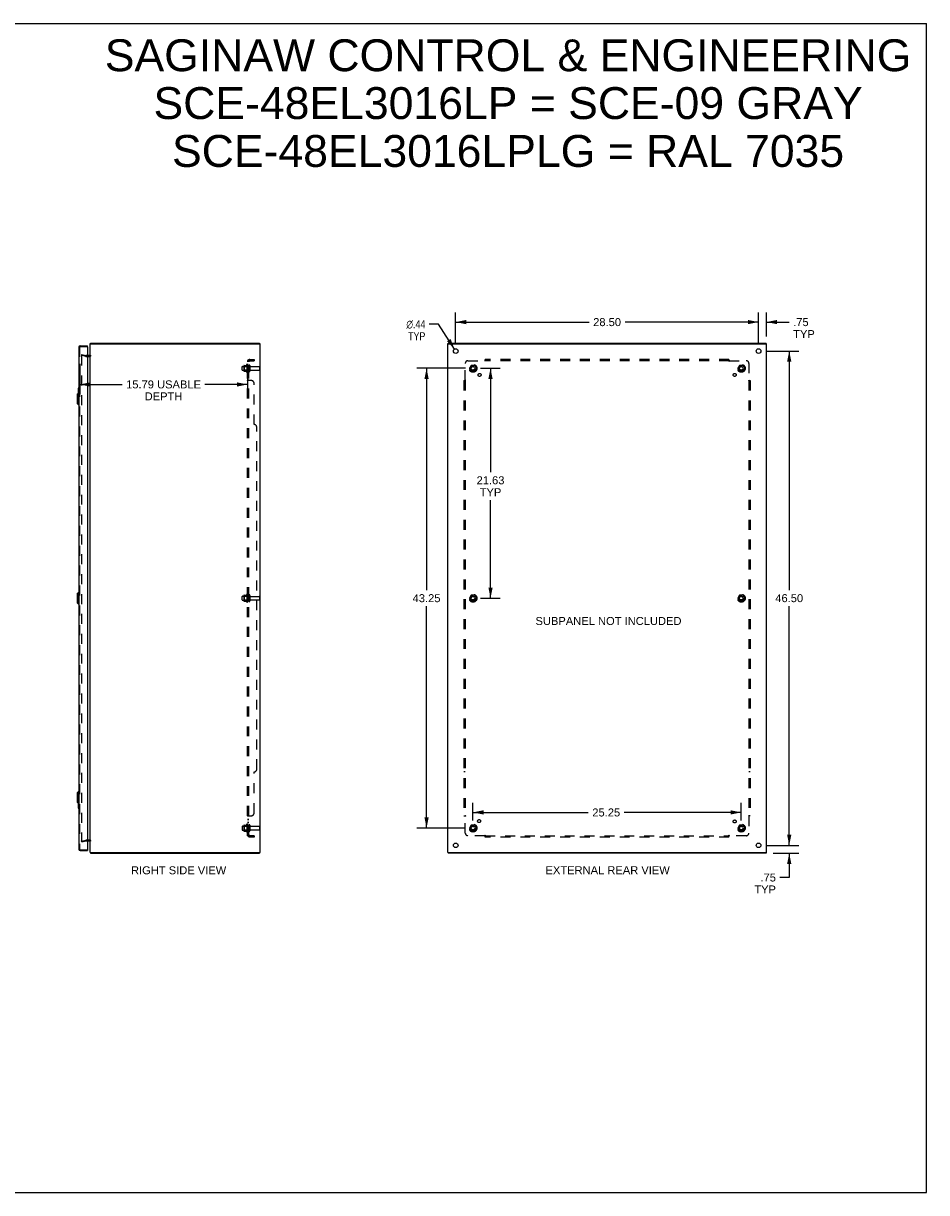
# Model space of a CAD drawing. Header units: inches. Extents: x 0 to 170, y 0 to 110.
# Tile 4 of 4: x 85 to 170, y 0 to 110. Entities that reach past the tile are written whole.
import ezdxf

# ---------------------------------------------------------------- set-up
doc = ezdxf.new("R2010")
doc.units = ezdxf.units.IN
doc.header["$LTSCALE"] = 9.35
doc.header["$MEASUREMENT"] = 0
doc.linetypes.add('HIDDEN', pattern=[0.2, 0.1, -0.1])
doc.layers.get('0').update_dxf_attribs({"linetype": 'CONTINUOUS'})
for name, color, linetype in [('DEFAULT_2', 8, 'HIDDEN'), ('DIMENSIONS', 7, 'CONTINUOUS'), ('DOOR_ASSEMBLY', 7, 'CONTINUOUS'), ('SUBPANEL', 7, 'CONTINUOUS')]:
    doc.layers.add(name, color=color, linetype=linetype)
doc.styles.get("Standard").update_dxf_attribs({"font": 'arial.ttf'})
doc.styles.add('TEXTSTYLE_1', font='gdt', dxfattribs={"width": 0.8})
doc.dimstyles.new('DIMSTYLE_1', dxfattribs={"dimtxt": 0.75, "dimasz": 1, "dimexe": 0.09, "dimexo": 0.07, "dimgap": 0.0375, "dimtad": 0, "dimtih": 1, "dimtoh": 1, "dimzin": 4, "dimdsep": 46, "dimtxsty": 'Standard', "dimblk": '_FILLED', "dimblk1": '_FILLED', "dimblk2": '_FILLED', "dimcen": 0.09, "dimadec": 3, "dimazin": 1, "dimtfac": 1, "dimtdec": 3, "dimtofl": 0, "dimtmove": 0, "dimatfit": 3, "dimldrblk": '_FILLED', "dimfxl": 0, "dimtolj": 1, "dimtzin": 4, "dimarcsym": 0})
doc.dimstyles.new('DIMSTYLE_2', dxfattribs={"dimtxt": 0.75, "dimasz": 1, "dimexe": 0.09, "dimexo": 0.07, "dimgap": 0.09, "dimtad": 0, "dimtih": 1, "dimtoh": 1, "dimzin": 4, "dimdsep": 46, "dimtxsty": 'Standard', "dimblk": '_FILLED', "dimblk1": '_FILLED', "dimblk2": '_FILLED', "dimcen": 0.09, "dimadec": 3, "dimazin": 1, "dimtfac": 1, "dimtdec": 3, "dimtofl": 0, "dimtmove": 0, "dimatfit": 1, "dimldrblk": '_FILLED', "dimfxl": 0, "dimtolj": 1, "dimtzin": 4, "dimarcsym": 0})

# ---------------------------------------------------------------- blocks, each defined once
blk = doc.blocks.new('_FILLED')
at = {"color": 0, "linetype": 'ByBlock'}
blk.add_solid([(0, 0), (-1, 0.2), (-1, -0.2)], dxfattribs=at)
blk = doc.blocks.new('*D6')
at = {"layer": 'DIMENSIONS', "color": 2, "linetype": 'Continuous'}
for p, q in [((90.3, 77.97), (90.3, 75.13)), ((106.09, 77.97), (106.09, 75.13)), ((90.3, 76.03), (94.3, 76.03)), ((106.09, 76.03), (102.09, 76.03))]:
    blk.add_line(p, q, dxfattribs=at)
at = {"layer": 'DIMENSIONS', "color": 2, "linetype": 'Continuous', "rotation": 180}
blk.add_blockref('_FILLED', (90.3, 76.03), dxfattribs=at)
at = {"layer": 'DIMENSIONS', "color": 2, "linetype": 'Continuous'}
blk.add_blockref('_FILLED', (106.09, 76.03), dxfattribs=at)
at = {"layer": 'DIMENSIONS', "color": 2, "linetype": 'Continuous', "insert": (98.19, 76.41), "char_height": 0.75, "width": 7.0372, "attachment_point": 2, "line_spacing_factor": 0.9}
blk.add_mtext('15.79 USABLE\\PDEPTH', dxfattribs=at)
blk = doc.blocks.new('*D7')
at = {"layer": 'DIMENSIONS', "color": 2, "linetype": 'Continuous'}
for p, q in [((154.18, 79.87), (154.18, 82.8)), ((154.93, 80.55), (154.93, 82.8)), ((154.18, 81.9), (152.18, 81.9)), ((154.93, 81.9), (157.07, 81.9))]:
    blk.add_line(p, q, dxfattribs=at)
blk.add_blockref('_FILLED', (154.18, 81.9), dxfattribs=at)
at = {"layer": 'DIMENSIONS', "color": 2, "linetype": 'Continuous', "rotation": 180}
blk.add_blockref('_FILLED', (154.93, 81.9), dxfattribs=at)
at = {"layer": 'DIMENSIONS', "color": 2, "linetype": 'Continuous', "insert": (157.44, 82.27), "char_height": 0.75, "width": 2.0325, "attachment_point": 1, "line_spacing_factor": 0.9}
blk.add_mtext('.75\\PTYP', dxfattribs=at)
blk = doc.blocks.new('*D8')
at = {"layer": 'DIMENSIONS', "color": 2, "linetype": 'Continuous'}
for p, q in [((157.07, 32.67), (157.07, 34.67)), ((154.88, 32.67), (157.97, 32.67)), ((155.57, 31.92), (157.97, 31.92)), ((157.07, 31.92), (157.07, 29.65)), ((157.07, 29.65), (156.19, 29.65))]:
    blk.add_line(p, q, dxfattribs=at)
for p, rotation in [((157.07, 32.67), 270), ((157.07, 31.92), 90)]:
    blk.add_blockref('_FILLED', p, dxfattribs=dict(at, rotation=rotation))
at = {"layer": 'DIMENSIONS', "color": 2, "linetype": 'Continuous', "insert": (155.82, 30.02), "char_height": 0.75, "width": 2.0325, "attachment_point": 3, "line_spacing_factor": 0.9}
blk.add_mtext('.75\\PTYP', dxfattribs=at)
blk = doc.blocks.new('*D9')
at = {"layer": 'DIMENSIONS', "color": 2, "linetype": 'Continuous'}
for p, q in [((125.68, 79.87), (125.68, 82.8)), ((154.18, 79.87), (154.18, 82.8)), ((125.68, 81.9), (138.25, 81.9)), ((154.18, 81.9), (141.62, 81.9))]:
    blk.add_line(p, q, dxfattribs=at)
at = {"layer": 'DIMENSIONS', "color": 2, "linetype": 'Continuous', "rotation": 180}
blk.add_blockref('_FILLED', (125.68, 81.9), dxfattribs=at)
at = {"layer": 'DIMENSIONS', "color": 2, "linetype": 'Continuous'}
blk.add_blockref('_FILLED', (154.18, 81.9), dxfattribs=at)
at = {"layer": 'DIMENSIONS', "color": 2, "linetype": 'Continuous', "insert": (139.93, 82.27), "char_height": 0.75, "width": 2.6208, "attachment_point": 2, "line_spacing_factor": 0.9}
blk.add_mtext('28.50', dxfattribs=at)
blk = doc.blocks.new('*D10')
at = {"layer": 'DIMENSIONS', "color": 2, "linetype": 'Continuous'}
for p, q in [((154.88, 79.17), (157.97, 79.17)), ((157.07, 79.17), (157.07, 56.67)), ((157.07, 32.67), (157.07, 55.17)), ((154.88, 32.67), (157.97, 32.67))]:
    blk.add_line(p, q, dxfattribs=at)
for p, rotation in [((157.07, 79.17), 90), ((157.07, 32.67), 270)]:
    blk.add_blockref('_FILLED', p, dxfattribs=dict(at, rotation=rotation))
at = {"layer": 'DIMENSIONS', "color": 2, "linetype": 'Continuous', "insert": (157.07, 56.3), "char_height": 0.75, "width": 2.6208, "attachment_point": 2, "line_spacing_factor": 0.9}
blk.add_mtext('46.50', dxfattribs=at)
blk = doc.blocks.new('*D11')
at = {"layer": 'DIMENSIONS', "color": 2, "linetype": 'Continuous'}
for p, q in [((124.08, 81.7), (123.2, 81.7)), ((125.57, 79.36), (124.08, 81.7))]:
    blk.add_line(p, q, dxfattribs=at)
at = {"layer": 'DIMENSIONS', "color": 2, "linetype": 'Continuous', "rotation": 302.4569621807}
blk.add_blockref('_FILLED', (125.57, 79.36), dxfattribs=at)
at = {"layer": 'DIMENSIONS', "color": 2, "linetype": 'Continuous', "insert": (122.83, 82.07), "char_height": 0.75, "width": 2.4554, "attachment_point": 3, "line_spacing_factor": 0.9, "style": 'TEXTSTYLE_1'}
blk.add_mtext('{\\fgdt;n}\\fArial;.44\\PTYP', dxfattribs=at)
blk = doc.blocks.new('*D12')
at = {"layer": 'DIMENSIONS', "color": 2, "linetype": 'Continuous'}
for p, q in [((128.01, 77.55), (129.86, 77.55)), ((128.96, 77.55), (128.96, 67.77)), ((128.96, 55.92), (128.96, 65.14)), ((128.01, 55.92), (129.86, 55.92))]:
    blk.add_line(p, q, dxfattribs=at)
for p, rotation in [((128.96, 77.55), 90), ((128.96, 55.92), 270)]:
    blk.add_blockref('_FILLED', p, dxfattribs=dict(at, rotation=rotation))
at = {"layer": 'DIMENSIONS', "color": 2, "linetype": 'Continuous', "insert": (128.96, 67.39), "char_height": 0.75, "width": 2.6208, "attachment_point": 2, "line_spacing_factor": 0.9}
blk.add_mtext('21.63\\PTYP', dxfattribs=at)
blk = doc.blocks.new('*D13')
at = {"layer": 'DIMENSIONS', "color": 2, "linetype": 'Continuous'}
for p, q in [((126.61, 77.55), (122.04, 77.55)), ((122.94, 77.55), (122.94, 56.67)), ((122.94, 34.3), (122.94, 55.17)), ((126.61, 34.3), (122.04, 34.3))]:
    blk.add_line(p, q, dxfattribs=at)
for p, rotation in [((122.94, 77.55), 90), ((122.94, 34.3), 270)]:
    blk.add_blockref('_FILLED', p, dxfattribs=dict(at, rotation=rotation))
at = {"layer": 'DIMENSIONS', "color": 2, "linetype": 'Continuous', "insert": (122.94, 56.3), "char_height": 0.75, "width": 2.6208, "attachment_point": 2, "line_spacing_factor": 0.9}
blk.add_mtext('43.25', dxfattribs=at)
blk = doc.blocks.new('*D14')
at = {"layer": 'DIMENSIONS', "color": 2, "linetype": 'Continuous'}
for p, q in [((127.31, 35), (127.31, 36.67)), ((152.56, 35), (152.56, 36.67)), ((127.31, 35.77), (138.16, 35.77)), ((152.56, 35.77), (141.54, 35.77))]:
    blk.add_line(p, q, dxfattribs=at)
at = {"layer": 'DIMENSIONS', "color": 2, "linetype": 'Continuous', "rotation": 180}
blk.add_blockref('_FILLED', (127.31, 35.77), dxfattribs=at)
at = {"layer": 'DIMENSIONS', "color": 2, "linetype": 'Continuous'}
blk.add_blockref('_FILLED', (152.56, 35.77), dxfattribs=at)
at = {"layer": 'DIMENSIONS', "color": 2, "linetype": 'Continuous', "insert": (139.85, 36.14), "char_height": 0.75, "width": 2.6208, "attachment_point": 2, "line_spacing_factor": 0.9}
blk.add_mtext('25.25', dxfattribs=at)

msp = doc.modelspace()

# ---------------------------------------------------------------- linework, layer by layer
at = {"color": 7, "linetype": 'Continuous'}
for p, q in [((0, 110), (170, 110)), ((170, 0), (170, 110)), ((91.288, 79.847), (91.401, 79.847)), ((91.311, 79.847), (91.311, 79.922)), ((107.286, 79.847), (107.186, 79.847)), ((107.235, 79.847), (107.235, 79.922)), ((124.935, 79.847), (125.041, 79.847)), ((124.966, 79.847), (124.966, 79.922)), ((154.93, 79.847), (154.83, 79.847)), ((154.9, 79.847), (154.9, 79.922)), ((91.288, 31.997), (91.391, 31.997)), ((91.311, 31.997), (91.311, 31.922)), ((107.186, 31.997), (107.286, 31.997)), ((107.235, 31.997), (107.235, 31.922)), ((124.935, 31.997), (125.035, 31.997)), ((124.966, 31.997), (124.966, 31.922)), ((154.825, 31.997), (154.93, 31.997)), ((154.9, 31.997), (154.9, 31.922)), ((0, 0), (170, 0))]:
    msp.add_line(p, q, dxfattribs=at)
at = {"color": 3, "linetype": 'Continuous'}
for p, q in [((91.288, 31.997), (91.288, 79.847)), ((91.311, 79.922), (107.235, 79.922)), ((91.401, 79.847), (107.178, 79.847)), ((107.286, 79.847), (107.288, 79.847)), ((107.288, 31.997), (107.288, 79.847)), ((124.933, 31.997), (124.933, 79.847)), ((124.933, 79.847), (124.935, 79.847)), ((124.966, 79.922), (154.9, 79.922)), ((125.043, 79.847), (154.823, 79.847)), ((154.93, 79.847), (154.933, 79.847)), ((154.933, 31.997), (154.933, 79.847)), ((91.246, 78.747), (91.045, 78.747)), ((91.045, 33.097), (91.246, 33.097)), ((91.311, 31.922), (107.235, 31.922)), ((91.401, 31.997), (107.178, 31.997)), ((107.286, 31.997), (107.288, 31.997)), ((124.933, 31.997), (124.935, 31.997)), ((154.9, 31.922), (124.966, 31.922)), ((125.043, 31.997), (154.823, 31.997)), ((154.93, 31.997), (154.933, 31.997))]:
    msp.add_line(p, q, dxfattribs=at)
for centre in [(125.683, 79.172), (154.183, 79.172), (125.683, 32.672), (154.183, 32.672)]:
    msp.add_circle(centre, 0.219, dxfattribs=at)
for centre, start, end in [((91.246, 78.789), 270, 360), ((91.246, 33.055), 0, 90)]:
    msp.add_arc(centre, 0.042, start, end, dxfattribs=at)
at = {"layer": 'DEFAULT_2', "color": 8, "linetype": 'HIDDEN'}
for p, q in [((90.495, 78.851), (90.476, 78.779)), ((90.862, 78.676), (90.476, 78.779)), ((90.476, 78.751), (90.476, 78.749)), ((90.476, 78.749), (90.476, 33.095)), ((90.495, 78.769), (90.494, 78.769)), ((90.495, 78.851), (90.881, 78.748)), ((91.045, 78.747), (90.888, 78.747)), ((90.888, 78.672), (91.246, 78.672)), ((105.588, 77.39), (105.588, 77.705)), ((105.618, 77.735), (106.213, 77.735)), ((105.618, 77.36), (106.213, 77.36)), ((105.752, 77.803), (105.752, 77.292)), ((105.772, 77.731), (105.752, 77.751)), ((105.772, 77.364), (105.752, 77.344)), ((105.763, 77.825), (105.99, 77.825)), ((105.763, 77.27), (105.99, 77.27)), ((105.772, 77.731), (105.772, 77.364)), ((106.068, 77.731), (105.772, 77.731)), ((106.068, 77.364), (105.772, 77.364)), ((106.018, 77.903), (106.018, 77.191)), ((106.068, 77.731), (106.088, 77.751)), ((106.068, 77.731), (106.068, 77.364)), ((106.068, 77.364), (106.088, 77.344)), ((106.088, 77.881), (106.088, 77.213)), ((106.213, 77.805), (106.213, 77.29)), ((106.323, 77.805), (106.323, 77.29)), ((106.386, 77.712), (107.183, 77.712)), ((106.386, 77.382), (107.183, 77.382)), ((107.213, 77.682), (107.213, 77.412)), ((127.145, 77.82), (126.99, 77.552)), ((126.99, 77.542), (127.145, 77.275)), ((127.462, 77.825), (127.153, 77.825)), ((127.462, 77.27), (127.153, 77.27)), ((127.625, 77.552), (127.471, 77.82)), ((127.471, 77.275), (127.625, 77.542)), ((152.395, 77.82), (152.24, 77.552)), ((152.24, 77.542), (152.395, 77.275)), ((152.712, 77.825), (152.403, 77.825)), ((152.712, 77.27), (152.403, 77.27)), ((152.875, 77.552), (152.721, 77.82)), ((152.721, 77.275), (152.875, 77.542)), ((105.618, 56.11), (106.213, 56.11)), ((105.752, 56.178), (105.752, 55.667)), ((105.772, 56.106), (105.752, 56.126)), ((105.763, 56.2), (105.99, 56.2)), ((106.068, 56.106), (105.772, 56.106)), ((105.772, 56.106), (105.772, 55.739)), ((106.018, 56.278), (106.018, 55.566)), ((106.068, 56.106), (106.088, 56.126)), ((106.068, 56.106), (106.068, 55.739)), ((106.088, 56.256), (106.088, 55.588)), ((106.213, 56.18), (106.213, 55.665)), ((106.323, 56.18), (106.323, 55.665)), ((127.145, 56.195), (126.99, 55.927)), ((127.462, 56.2), (127.153, 56.2)), ((127.625, 55.927), (127.471, 56.195)), ((152.395, 56.195), (152.24, 55.927)), ((152.712, 56.2), (152.403, 56.2)), ((152.875, 55.927), (152.721, 56.195)), ((105.588, 55.765), (105.588, 56.08)), ((105.618, 55.735), (106.213, 55.735)), ((105.772, 55.739), (105.752, 55.719)), ((105.763, 55.645), (105.99, 55.645)), ((106.068, 55.739), (105.772, 55.739)), ((106.068, 55.739), (106.088, 55.719)), ((106.386, 56.087), (107.183, 56.087)), ((106.386, 55.757), (107.183, 55.757)), ((107.213, 56.057), (107.213, 55.787)), ((126.99, 55.917), (127.145, 55.65)), ((127.462, 55.645), (127.153, 55.645)), ((127.471, 55.65), (127.625, 55.917)), ((152.24, 55.917), (152.395, 55.65)), ((152.712, 55.645), (152.403, 55.645)), ((152.721, 55.65), (152.875, 55.917)), ((105.588, 34.455), (105.588, 34.14)), ((105.618, 34.485), (106.213, 34.485)), ((105.618, 34.11), (106.213, 34.11)), ((105.752, 34.553), (105.752, 34.042)), ((105.772, 34.481), (105.752, 34.501)), ((105.772, 34.114), (105.752, 34.094)), ((105.763, 34.575), (105.99, 34.575)), ((106.068, 34.481), (105.772, 34.481)), ((105.772, 34.481), (105.772, 34.114)), ((106.068, 34.114), (105.772, 34.114)), ((106.018, 34.653), (106.018, 33.941)), ((106.068, 34.481), (106.088, 34.501)), ((106.068, 34.481), (106.068, 34.114)), ((106.068, 34.114), (106.088, 34.094)), ((106.088, 34.631), (106.088, 33.963)), ((106.213, 34.555), (106.213, 34.04)), ((106.323, 34.555), (106.323, 34.04)), ((106.386, 34.462), (107.183, 34.462)), ((106.386, 34.132), (107.183, 34.132)), ((107.213, 34.432), (107.213, 34.162)), ((127.145, 34.57), (126.99, 34.302)), ((126.99, 34.292), (127.145, 34.025)), ((127.462, 34.575), (127.153, 34.575)), ((127.625, 34.302), (127.471, 34.57)), ((127.471, 34.025), (127.625, 34.292)), ((152.395, 34.57), (152.24, 34.302)), ((152.24, 34.292), (152.395, 34.025)), ((152.712, 34.575), (152.403, 34.575)), ((152.875, 34.302), (152.721, 34.57)), ((152.721, 34.025), (152.875, 34.292)), ((90.476, 33.065), (90.862, 33.169)), ((90.495, 32.993), (90.476, 33.065)), ((90.495, 32.993), (90.881, 33.096)), ((91.246, 33.172), (90.888, 33.172)), ((90.888, 33.097), (91.045, 33.097)), ((105.763, 34.02), (105.99, 34.02)), ((127.462, 34.02), (127.153, 34.02)), ((152.712, 34.02), (152.403, 34.02))]:
    msp.add_line(p, q, dxfattribs=at)
for points in [[(90.494, 78.769), (90.492, 78.769), (90.49, 78.769), (90.488, 78.768), (90.486, 78.767), (90.485, 78.766), (90.483, 78.765), (90.482, 78.764), (90.48, 78.762), (90.479, 78.761), (90.478, 78.759), (90.477, 78.757), (90.477, 78.755), (90.476, 78.753), (90.476, 78.751)], [(90.5, 78.769), (90.498, 78.769), (90.496, 78.769), (90.495, 78.769)], [(90.476, 33.095), (90.476, 33.093), (90.476, 33.091), (90.477, 33.089), (90.477, 33.087), (90.478, 33.085)], [(90.495, 33.075), (90.494, 33.075), (90.492, 33.075), (90.49, 33.076), (90.488, 33.076), (90.486, 33.077), (90.485, 33.078), (90.483, 33.079), (90.482, 33.08), (90.48, 33.082), (90.479, 33.083), (90.478, 33.085)], [(90.5, 33.075), (90.498, 33.075), (90.496, 33.075), (90.495, 33.075)]]:
    msp.add_lwpolyline(points, dxfattribs=at)
for centre, radius in [((127.308, 77.547), 0.372), ((127.308, 77.547), 0.356), ((127.308, 77.547), 0.312), ((127.308, 77.547), 0.204), ((127.308, 77.547), 0.188), ((127.308, 77.547), 0.183), ((127.308, 77.547), 0.165), ((152.558, 77.547), 0.372), ((152.558, 77.547), 0.356), ((152.558, 77.547), 0.312), ((152.558, 77.547), 0.204), ((152.558, 77.547), 0.188), ((152.558, 77.547), 0.183), ((152.558, 77.547), 0.165), ((127.308, 55.922), 0.372), ((127.308, 55.922), 0.356), ((127.308, 55.922), 0.312), ((127.308, 55.922), 0.204), ((127.308, 55.922), 0.188), ((127.308, 55.922), 0.183), ((152.558, 55.922), 0.372), ((152.558, 55.922), 0.356), ((152.558, 55.922), 0.312), ((152.558, 55.922), 0.204), ((152.558, 55.922), 0.188), ((152.558, 55.922), 0.183), ((127.308, 55.922), 0.165), ((152.558, 55.922), 0.165), ((127.308, 34.297), 0.372), ((127.308, 34.297), 0.356), ((127.308, 34.297), 0.312), ((127.308, 34.297), 0.204), ((127.308, 34.297), 0.188), ((127.308, 34.297), 0.183), ((127.308, 34.297), 0.165), ((152.558, 34.297), 0.372), ((152.558, 34.297), 0.356), ((152.558, 34.297), 0.312), ((152.558, 34.297), 0.204), ((152.558, 34.297), 0.188), ((152.558, 34.297), 0.183), ((152.558, 34.297), 0.165)]:
    msp.add_circle(centre, radius, dxfattribs=at)
for centre, radius, start, end in [((90.888, 78.772), 0.1, 255, 270), ((90.888, 78.772), 0.025, 255, 270), ((91.246, 78.789), 0.117, 270, 360), ((105.618, 77.705), 0.03, 90, 180), ((105.618, 77.39), 0.03, 180, 270), ((105.893, 77.803), 0.141, 174.79195, 180), ((105.893, 77.292), 0.141, 180, 185.20805), ((105.763, 77.815), 0.01, 90, 174.80617), ((105.763, 77.28), 0.01, 185.19383, 270), ((105.972, 77.835), 0.01, 270, 336.03207), ((105.972, 77.26), 0.01, 23.96793, 90), ((106.618, 77.547), 0.698, 149.33687, 156.03207), ((106.618, 77.547), 0.698, 203.96793, 210.66313), ((106.05, 77.881), 0.0384, 0, 145.55034), ((106.05, 77.213), 0.0384, 214.44966, 360), ((106.268, 77.805), 0.055, 0, 180), ((106.268, 77.29), 0.055, 180, 360), ((106.386, 77.775), 0.0625, 180, 270), ((106.386, 77.32), 0.0625, 90, 180), ((107.183, 77.682), 0.03, 0, 90), ((107.183, 77.412), 0.03, 270, 360), ((126.999, 77.547), 0.01, 150.01268, 209.98829), ((127.153, 77.815), 0.01, 90.01235, 149.98915), ((127.153, 77.28), 0.01, 210.01204, 269.98872), ((127.462, 77.815), 0.01, 30.01204, 89.98872), ((127.462, 77.28), 0.01, 270.01235, 329.98915), ((127.617, 77.547), 0.01, 330.01268, 29.98829), ((152.249, 77.547), 0.01, 150.01268, 209.98829), ((152.403, 77.815), 0.01, 90.01235, 149.98915), ((152.403, 77.28), 0.01, 210.01204, 269.98872), ((152.712, 77.815), 0.01, 30.01204, 89.98872), ((152.712, 77.28), 0.01, 270.01235, 329.98915), ((152.867, 77.547), 0.01, 330.01268, 29.98829), ((105.618, 56.08), 0.03, 90, 180), ((105.893, 56.178), 0.141, 174.79195, 180), ((105.763, 56.19), 0.01, 90, 174.80617), ((105.972, 56.21), 0.01, 270, 336.03207), ((106.618, 55.922), 0.698, 149.33687, 156.03207), ((106.05, 56.256), 0.0384, 0, 145.55034), ((106.268, 56.18), 0.055, 0, 180), ((106.386, 56.15), 0.0625, 180, 270), ((127.153, 56.19), 0.01, 90.01235, 149.98915), ((127.462, 56.19), 0.01, 30.01204, 89.98872), ((152.403, 56.19), 0.01, 90.01235, 149.98915), ((152.712, 56.19), 0.01, 30.01204, 89.98872), ((105.618, 55.765), 0.03, 180, 270), ((105.893, 55.667), 0.141, 180, 185.20805), ((105.763, 55.655), 0.01, 185.19383, 270), ((105.972, 55.635), 0.01, 23.96793, 90), ((106.618, 55.922), 0.698, 203.96793, 210.66313), ((106.05, 55.588), 0.0384, 214.44966, 360), ((106.268, 55.665), 0.055, 180, 360), ((106.386, 55.695), 0.0625, 90, 180), ((107.183, 56.057), 0.03, 0, 90), ((107.183, 55.787), 0.03, 270, 360), ((126.999, 55.922), 0.01, 150.01268, 209.98829), ((127.153, 55.655), 0.01, 210.01204, 269.98872), ((127.462, 55.655), 0.01, 270.01235, 329.98915), ((127.617, 55.922), 0.01, 330.01268, 29.98829), ((152.249, 55.922), 0.01, 150.01268, 209.98829), ((152.403, 55.655), 0.01, 210.01204, 269.98872), ((152.712, 55.655), 0.01, 270.01235, 329.98915), ((152.867, 55.922), 0.01, 330.01268, 29.98829), ((105.618, 34.455), 0.03, 90, 180), ((105.618, 34.14), 0.03, 180, 270), ((105.893, 34.553), 0.141, 174.79195, 180), ((105.763, 34.565), 0.01, 90, 174.80617), ((105.972, 34.585), 0.01, 270, 336.03207), ((106.618, 34.297), 0.698, 149.33687, 156.03207), ((106.05, 34.631), 0.0384, 0, 145.55034), ((106.268, 34.555), 0.055, 0, 180), ((106.386, 34.525), 0.0625, 180, 270), ((106.386, 34.07), 0.0625, 90, 180), ((107.183, 34.432), 0.03, 0, 90), ((107.183, 34.162), 0.03, 270, 360), ((126.999, 34.297), 0.01, 150.01268, 209.98829), ((127.153, 34.565), 0.01, 90.01235, 149.98915), ((127.462, 34.565), 0.01, 30.01204, 89.98872), ((127.617, 34.297), 0.01, 330.01268, 29.98829), ((152.249, 34.297), 0.01, 150.01268, 209.98829), ((152.403, 34.565), 0.01, 90.01235, 149.98915), ((152.712, 34.565), 0.01, 30.01204, 89.98872), ((152.867, 34.297), 0.01, 330.01268, 29.98829), ((90.888, 33.072), 0.1, 90, 105), ((90.888, 33.072), 0.025, 90, 105), ((91.246, 33.055), 0.117, 0, 90), ((105.893, 34.042), 0.141, 180, 185.20805), ((105.763, 34.03), 0.01, 185.19383, 270), ((105.972, 34.01), 0.01, 23.96793, 90), ((106.618, 34.297), 0.698, 203.96793, 210.66313), ((106.05, 33.963), 0.0384, 214.44966, 360), ((106.268, 34.04), 0.055, 180, 360), ((127.153, 34.03), 0.01, 210.01204, 269.98872), ((127.462, 34.03), 0.01, 270.01235, 329.98915), ((152.403, 34.03), 0.01, 210.01204, 269.98872), ((152.712, 34.03), 0.01, 270.01235, 329.98915)]:
    msp.add_arc(centre, radius, start, end, dxfattribs=at)
at = {"layer": 'DOOR_ASSEMBLY', "color": 3, "linetype": 'Continuous'}
for p, q in [((90.22, 79.555), (90.22, 32.289)), ((90.337, 79.672), (91.045, 79.672)), ((91.045, 79.582), (91.045, 32.262)), ((90.337, 32.172), (91.045, 32.172))]:
    msp.add_line(p, q, dxfattribs=at)
at = {"layer": 'DOOR_ASSEMBLY', "color": 8, "linetype": 'HIDDEN'}
for p, q in [((90.295, 79.555), (90.295, 32.289)), ((90.337, 79.597), (91.03, 79.597)), ((90.337, 32.247), (91.03, 32.247))]:
    msp.add_line(p, q, dxfattribs=at)
at = {"layer": 'DOOR_ASSEMBLY', "color": 7, "linetype": 'Continuous'}
for p, q in [((91.045, 79.597), (91.03, 79.597)), ((91.045, 79.597), (91.045, 79.672)), ((90.063, 75.105), (90.181, 75.223)), ((90.063, 75.105), (90.063, 74.239)), ((90.16, 75.657), (90.16, 75.203)), ((90.175, 75.672), (90.22, 75.672)), ((90.181, 75.223), (90.181, 74.121)), ((90.181, 75.223), (90.22, 75.223)), ((90.207, 75.572), (90.207, 75.223)), ((90.063, 74.239), (90.181, 74.121)), ((90.181, 74.121), (90.22, 74.121)), ((90.063, 56.355), (90.181, 56.473)), ((90.063, 56.355), (90.063, 55.489)), ((90.181, 56.473), (90.181, 55.371)), ((90.181, 56.473), (90.22, 56.473)), ((90.063, 55.489), (90.181, 55.371)), ((90.181, 55.371), (90.22, 55.371)), ((90.063, 37.605), (90.181, 37.723)), ((90.063, 37.605), (90.063, 36.739)), ((90.181, 37.723), (90.22, 37.723)), ((90.181, 37.723), (90.181, 36.621)), ((90.063, 36.739), (90.181, 36.621)), ((90.16, 36.642), (90.16, 36.187)), ((90.181, 36.621), (90.22, 36.621)), ((90.207, 36.621), (90.207, 36.272)), ((90.175, 36.172), (90.22, 36.172)), ((91.03, 32.247), (91.045, 32.247)), ((91.045, 32.247), (91.045, 32.172))]:
    msp.add_line(p, q, dxfattribs=at)
for points in [[(90.205, 75.608), (90.206, 75.603), (90.206, 75.597), (90.206, 75.591), (90.207, 75.585), (90.207, 75.578), (90.207, 75.572)], [(90.207, 36.272), (90.207, 36.266), (90.207, 36.26), (90.206, 36.254), (90.206, 36.248), (90.206, 36.242), (90.205, 36.236)]]:
    msp.add_lwpolyline(points, dxfattribs=at)
at = {"layer": 'DOOR_ASSEMBLY', "color": 3, "linetype": 'Continuous'}
for centre, radius, start, end in [((90.337, 79.555), 0.117, 90, 180), ((91.03, 79.582), 0.015, 0, 90), ((90.337, 32.289), 0.117, 180, 270), ((91.03, 32.262), 0.015, 270, 360)]:
    msp.add_arc(centre, radius, start, end, dxfattribs=at)
at = {"layer": 'DOOR_ASSEMBLY', "color": 8, "linetype": 'HIDDEN'}
for centre, start, end in [((90.337, 79.555), 90, 180), ((90.337, 32.289), 180, 270)]:
    msp.add_arc(centre, 0.042, start, end, dxfattribs=at)
at = {"layer": 'DOOR_ASSEMBLY', "color": 7, "linetype": 'Continuous'}
for centre, start, end in [((90.175, 75.657), 90, 180), ((90.205, 75.657), 0, 90), ((90.175, 36.187), 180, 270), ((90.205, 36.187), 270, 360)]:
    msp.add_arc(centre, 0.015, start, end, dxfattribs=at)
at = {"layer": 'SUBPANEL', "color": 8, "linetype": 'HIDDEN'}
for p, q in [((106.088, 33.578), (106.088, 78.266)), ((106.213, 78.266), (106.088, 78.266)), ((106.142, 78.304), (106.239, 78.225)), ((106.172, 78.262), (106.174, 78.262)), ((106.174, 78.262), (106.175, 78.261)), ((106.175, 78.261), (106.177, 78.261)), ((106.177, 78.261), (106.179, 78.26)), ((106.179, 78.26), (106.18, 78.26)), ((106.213, 33.578), (106.213, 78.266)), ((106.325, 78.391), (106.713, 78.391)), ((106.325, 78.266), (106.713, 78.266)), ((106.713, 78.391), (106.713, 78.266)), ((126.839, 78.266), (128.429, 78.266)), ((128.442, 78.246), (128.438, 78.253)), ((128.464, 78.225), (128.464, 78.391)), ((151.402, 78.391), (128.464, 78.391)), ((151.402, 78.266), (128.464, 78.266)), ((151.402, 78.391), (151.402, 78.225)), ((151.437, 78.266), (153.027, 78.266)), ((106.213, 77.797), (106.088, 77.797)), ((106.213, 77.297), (106.088, 77.297)), ((106.213, 77.069), (106.088, 77.069)), ((126.589, 76.426), (126.589, 78.016)), ((153.277, 78.016), (153.277, 76.426)), ((106.213, 76.788), (106.088, 76.788)), ((106.213, 76.426), (106.088, 76.426)), ((106.089, 76.424), (106.088, 76.425)), ((106.124, 76.401), (106.114, 76.405)), ((106.14, 76.392), (106.138, 76.394)), ((106.463, 76.391), (106.142, 76.391)), ((106.237, 76.403), (106.235, 76.404)), ((106.713, 72.266), (106.713, 76.141)), ((126.464, 76.391), (126.464, 35.453)), ((126.464, 76.391), (126.63, 76.391)), ((126.589, 76.391), (126.589, 35.453)), ((153.236, 76.391), (153.402, 76.391)), ((153.257, 76.413), (153.263, 76.417)), ((153.277, 76.391), (153.277, 35.453)), ((153.402, 76.391), (153.402, 35.453)), ((106.963, 39.828), (106.963, 72.016)), ((126.464, 72.266), (126.589, 72.266)), ((153.402, 72.266), (153.277, 72.266)), ((106.213, 56.172), (106.088, 56.172)), ((106.213, 55.672), (106.088, 55.672)), ((106.713, 35.703), (106.713, 39.578)), ((126.589, 39.578), (126.464, 39.578)), ((153.402, 39.578), (153.277, 39.578)), ((106.088, 35.419), (106.088, 35.418)), ((106.213, 35.418), (106.088, 35.418)), ((106.099, 35.432), (106.097, 35.43)), ((106.124, 35.443), (106.114, 35.439)), ((106.142, 35.453), (106.463, 35.453)), ((106.213, 35.419), (106.213, 35.418)), ((106.221, 35.429), (106.219, 35.427)), ((106.239, 35.446), (106.238, 35.444)), ((126.464, 35.453), (126.63, 35.453)), ((126.589, 33.828), (126.589, 35.418)), ((126.609, 35.431), (126.603, 35.427)), ((153.402, 35.453), (153.236, 35.453)), ((153.277, 35.418), (153.277, 33.828)), ((106.213, 35.093), (106.088, 35.093)), ((106.213, 35.056), (106.088, 35.056)), ((106.213, 34.812), (106.088, 34.812)), ((106.213, 34.775), (106.088, 34.775)), ((106.213, 34.547), (106.088, 34.547)), ((106.213, 34.047), (106.088, 34.047)), ((106.213, 33.578), (106.088, 33.578)), ((106.142, 33.54), (106.239, 33.619)), ((106.713, 33.578), (106.325, 33.578)), ((106.713, 33.453), (106.325, 33.453)), ((106.713, 33.578), (106.713, 33.453)), ((128.429, 33.578), (126.839, 33.578)), ((128.464, 33.453), (128.464, 33.619)), ((128.464, 33.578), (151.402, 33.578)), ((151.402, 33.453), (128.464, 33.453)), ((151.402, 33.453), (151.402, 33.619)), ((153.027, 33.578), (151.437, 33.578))]:
    msp.add_line(p, q, dxfattribs=at)
for points in [[(106.111, 78.286), (106.107, 78.285), (106.105, 78.283), (106.102, 78.282), (106.099, 78.28), (106.097, 78.279), (106.094, 78.277), (106.092, 78.275), (106.091, 78.274), (106.09, 78.272), (106.089, 78.27), (106.089, 78.269), (106.088, 78.267), (106.088, 78.266)], [(106.142, 78.304), (106.14, 78.302), (106.138, 78.301), (106.136, 78.299), (106.133, 78.297), (106.13, 78.295), (106.127, 78.294), (106.124, 78.292), (106.121, 78.29), (106.117, 78.289), (106.111, 78.286)], [(106.157, 78.266), (106.156, 78.266), (106.156, 78.266), (106.155, 78.266), (106.155, 78.266), (106.154, 78.266), (106.154, 78.266), (106.154, 78.266), (106.154, 78.266), (106.154, 78.266), (106.154, 78.266)], [(106.154, 78.266), (106.154, 78.266), (106.154, 78.266), (106.154, 78.266), (106.154, 78.266), (106.154, 78.266), (106.155, 78.266), (106.155, 78.266), (106.156, 78.266), (106.156, 78.266), (106.157, 78.266), (106.157, 78.266), (106.158, 78.265), (106.158, 78.265), (106.159, 78.265), (106.159, 78.265), (106.16, 78.265), (106.16, 78.265), (106.161, 78.265), (106.162, 78.265), (106.162, 78.265), (106.163, 78.264), (106.164, 78.264), (106.164, 78.264), (106.165, 78.264), (106.166, 78.264), (106.166, 78.264), (106.167, 78.263), (106.168, 78.263), (106.169, 78.263), (106.169, 78.263), (106.17, 78.263), (106.171, 78.262), (106.172, 78.262), (106.172, 78.262)], [(106.18, 78.26), (106.182, 78.259), (106.183, 78.259), (106.184, 78.258), (106.185, 78.258), (106.185, 78.258), (106.186, 78.257), (106.187, 78.257), (106.188, 78.257), (106.189, 78.256), (106.19, 78.256), (106.191, 78.256), (106.192, 78.255), (106.193, 78.255), (106.194, 78.254), (106.195, 78.254), (106.196, 78.254), (106.197, 78.253), (106.198, 78.253), (106.199, 78.252), (106.2, 78.252), (106.201, 78.252), (106.202, 78.251), (106.203, 78.251), (106.204, 78.25), (106.204, 78.25), (106.205, 78.25), (106.206, 78.249), (106.207, 78.249), (106.208, 78.248), (106.208, 78.248), (106.209, 78.248), (106.21, 78.247), (106.211, 78.247), (106.211, 78.246), (106.212, 78.246), (106.213, 78.246), (106.213, 78.245), (106.214, 78.245), (106.214, 78.245), (106.215, 78.244), (106.215, 78.244), (106.216, 78.244), (106.216, 78.244), (106.217, 78.243), (106.217, 78.243), (106.217, 78.243)], [(106.228, 78.242), (106.226, 78.244), (106.224, 78.246), (106.223, 78.248), (106.221, 78.25), (106.219, 78.253), (106.217, 78.255), (106.216, 78.257), (106.215, 78.259), (106.214, 78.261), (106.214, 78.263), (106.213, 78.264), (106.213, 78.266)], [(106.217, 78.243), (106.217, 78.243), (106.217, 78.243), (106.217, 78.243), (106.217, 78.243), (106.217, 78.243), (106.216, 78.244), (106.216, 78.244), (106.216, 78.244), (106.215, 78.244), (106.215, 78.245), (106.214, 78.245), (106.214, 78.245), (106.213, 78.246)], [(106.239, 78.225), (106.239, 78.226), (106.239, 78.226), (106.239, 78.227), (106.239, 78.228), (106.239, 78.229), (106.238, 78.23), (106.238, 78.231), (106.237, 78.232), (106.235, 78.234), (106.234, 78.235), (106.233, 78.237), (106.231, 78.238), (106.228, 78.242)], [(128.439, 78.277), (128.438, 78.275), (128.436, 78.274), (128.434, 78.272), (128.433, 78.27), (128.431, 78.269), (128.43, 78.267), (128.429, 78.266)], [(128.438, 78.253), (128.437, 78.255), (128.435, 78.257), (128.434, 78.259), (128.433, 78.261), (128.431, 78.263), (128.43, 78.264), (128.429, 78.266)], [(128.447, 78.285), (128.444, 78.282), (128.443, 78.28), (128.439, 78.277)], [(128.464, 78.225), (128.463, 78.226), (128.461, 78.226), (128.459, 78.227), (128.458, 78.228), (128.457, 78.229), (128.455, 78.23), (128.454, 78.231), (128.452, 78.232), (128.451, 78.234), (128.449, 78.235), (128.448, 78.237), (128.447, 78.238), (128.446, 78.24), (128.445, 78.242), (128.443, 78.244), (128.442, 78.246)], [(128.464, 78.304), (128.463, 78.302), (128.461, 78.301), (128.46, 78.299), (128.458, 78.297), (128.457, 78.295), (128.456, 78.294), (128.454, 78.292), (128.453, 78.29), (128.451, 78.289), (128.45, 78.287), (128.449, 78.286), (128.447, 78.285)], [(151.402, 78.304), (151.403, 78.302), (151.404, 78.301), (151.406, 78.299), (151.407, 78.297), (151.409, 78.295), (151.41, 78.294), (151.412, 78.292), (151.413, 78.29), (151.414, 78.289), (151.416, 78.287), (151.417, 78.286), (151.419, 78.285), (151.422, 78.282)], [(151.402, 78.225), (151.403, 78.226), (151.405, 78.226), (151.406, 78.227), (151.408, 78.228), (151.409, 78.229), (151.411, 78.23), (151.412, 78.231), (151.413, 78.232), (151.415, 78.234), (151.416, 78.235), (151.418, 78.237), (151.419, 78.238), (151.42, 78.24), (151.421, 78.242), (151.423, 78.244), (151.424, 78.246), (151.425, 78.248), (151.426, 78.25), (151.428, 78.253), (151.429, 78.255), (151.43, 78.257), (151.432, 78.259), (151.433, 78.261), (151.434, 78.263), (151.436, 78.264), (151.437, 78.266)], [(151.422, 78.282), (151.425, 78.279), (151.426, 78.277), (151.428, 78.275), (151.43, 78.274), (151.431, 78.272), (151.433, 78.27), (151.434, 78.269), (151.436, 78.267), (151.437, 78.266)], [(106.099, 76.412), (106.097, 76.414), (106.094, 76.416), (106.092, 76.417), (106.091, 76.419), (106.09, 76.421), (106.089, 76.422), (106.089, 76.424), (106.088, 76.425), (106.088, 76.426)], [(106.114, 76.405), (106.111, 76.407), (106.107, 76.408), (106.105, 76.409), (106.102, 76.411), (106.099, 76.412), (106.097, 76.414), (106.094, 76.416), (106.092, 76.417), (106.091, 76.419), (106.09, 76.421)], [(106.136, 76.395), (106.133, 76.397), (106.13, 76.398), (106.127, 76.399), (106.124, 76.401)], [(106.142, 76.391), (106.14, 76.392), (106.138, 76.394), (106.136, 76.395)], [(106.214, 76.422), (106.214, 76.424), (106.213, 76.425), (106.213, 76.426)], [(106.221, 76.416), (106.219, 76.417), (106.217, 76.418), (106.216, 76.42), (106.215, 76.421), (106.214, 76.422), (106.214, 76.424), (106.213, 76.425), (106.213, 76.426)], [(106.234, 76.406), (106.233, 76.407), (106.231, 76.408), (106.23, 76.409), (106.228, 76.411), (106.226, 76.412), (106.224, 76.413), (106.223, 76.414), (106.221, 76.416), (106.219, 76.417), (106.217, 76.418), (106.216, 76.42), (106.215, 76.421)], [(106.239, 76.391), (106.239, 76.393), (106.239, 76.394), (106.239, 76.396), (106.239, 76.397), (106.239, 76.399), (106.238, 76.4), (106.238, 76.401), (106.237, 76.403), (106.235, 76.404), (106.234, 76.406), (106.233, 76.407), (106.231, 76.408), (106.23, 76.409)], [(106.239, 76.391), (106.239, 76.393), (106.239, 76.394), (106.239, 76.396), (106.239, 76.397), (106.239, 76.399), (106.238, 76.4), (106.238, 76.401)], [(126.551, 76.391), (126.553, 76.392), (126.554, 76.394), (126.556, 76.395), (126.558, 76.397), (126.56, 76.398), (126.562, 76.399), (126.563, 76.401), (126.565, 76.402), (126.566, 76.404), (126.568, 76.405), (126.569, 76.407), (126.57, 76.408), (126.573, 76.411)], [(126.573, 76.411), (126.576, 76.414), (126.578, 76.416), (126.58, 76.417), (126.582, 76.419), (126.583, 76.421), (126.585, 76.422), (126.586, 76.424), (126.588, 76.425), (126.589, 76.426)], [(126.603, 76.417), (126.6, 76.418), (126.598, 76.42), (126.596, 76.421), (126.594, 76.422), (126.592, 76.424), (126.591, 76.425), (126.589, 76.426)], [(126.63, 76.391), (126.629, 76.393), (126.629, 76.394), (126.628, 76.396), (126.627, 76.397), (126.626, 76.399), (126.625, 76.4), (126.624, 76.401), (126.623, 76.403), (126.621, 76.404), (126.62, 76.406), (126.618, 76.407), (126.617, 76.408), (126.615, 76.409), (126.613, 76.411), (126.611, 76.412), (126.609, 76.413), (126.603, 76.417)], [(153.236, 76.391), (153.236, 76.393), (153.237, 76.394), (153.238, 76.396), (153.239, 76.397), (153.24, 76.399), (153.241, 76.4), (153.242, 76.401), (153.243, 76.403), (153.244, 76.404), (153.246, 76.406), (153.248, 76.407), (153.249, 76.408), (153.251, 76.409), (153.253, 76.411), (153.255, 76.412), (153.257, 76.413)], [(153.263, 76.417), (153.266, 76.418), (153.268, 76.42), (153.27, 76.421), (153.272, 76.422), (153.273, 76.424), (153.275, 76.425), (153.277, 76.426)], [(153.288, 76.416), (153.286, 76.417), (153.284, 76.419), (153.283, 76.421), (153.281, 76.422), (153.279, 76.424), (153.278, 76.425), (153.277, 76.426)], [(153.295, 76.408), (153.293, 76.411), (153.291, 76.412), (153.288, 76.416)], [(153.315, 76.391), (153.313, 76.392), (153.311, 76.394), (153.309, 76.395), (153.308, 76.397), (153.306, 76.398), (153.304, 76.399), (153.303, 76.401), (153.301, 76.402), (153.3, 76.404), (153.298, 76.405), (153.297, 76.407), (153.295, 76.408)], [(106.114, 35.439), (106.111, 35.438), (106.107, 35.436), (106.105, 35.435), (106.102, 35.434), (106.099, 35.432), (106.097, 35.43), (106.094, 35.429), (106.092, 35.427), (106.091, 35.425), (106.09, 35.424), (106.089, 35.422), (106.089, 35.421), (106.088, 35.419), (106.088, 35.418)], [(106.142, 35.453), (106.14, 35.452), (106.138, 35.451), (106.136, 35.449), (106.133, 35.448), (106.13, 35.446), (106.127, 35.445), (106.124, 35.443)], [(106.142, 35.453), (106.14, 35.452), (106.138, 35.451), (106.136, 35.449)], [(106.239, 35.453), (106.239, 35.452), (106.239, 35.45), (106.239, 35.449), (106.239, 35.447), (106.239, 35.446), (106.238, 35.444), (106.238, 35.443), (106.237, 35.442), (106.235, 35.44), (106.234, 35.439), (106.233, 35.438), (106.231, 35.436), (106.23, 35.435), (106.228, 35.434), (106.226, 35.433), (106.224, 35.431), (106.223, 35.43), (106.221, 35.429), (106.219, 35.427), (106.217, 35.426), (106.216, 35.425), (106.215, 35.423), (106.214, 35.422), (106.214, 35.421), (106.213, 35.419), (106.213, 35.418)], [(106.216, 35.425), (106.215, 35.423), (106.214, 35.422)], [(106.238, 35.443), (106.237, 35.442), (106.235, 35.44), (106.234, 35.439), (106.233, 35.438), (106.231, 35.436), (106.23, 35.435)], [(106.239, 35.453), (106.239, 35.452), (106.239, 35.45)], [(126.551, 35.453), (126.553, 35.452), (126.554, 35.451), (126.556, 35.449), (126.558, 35.448), (126.56, 35.446), (126.562, 35.445), (126.563, 35.443), (126.565, 35.442), (126.566, 35.441), (126.568, 35.439), (126.569, 35.438), (126.57, 35.436)], [(126.57, 35.436), (126.573, 35.434), (126.575, 35.432), (126.578, 35.429)], [(126.578, 35.429), (126.58, 35.427), (126.582, 35.425), (126.583, 35.424), (126.585, 35.422), (126.586, 35.421), (126.588, 35.419), (126.589, 35.418)], [(126.603, 35.427), (126.6, 35.426), (126.598, 35.425), (126.596, 35.423), (126.594, 35.422), (126.592, 35.421), (126.591, 35.419), (126.589, 35.418)], [(126.63, 35.453), (126.629, 35.452), (126.629, 35.45), (126.628, 35.449), (126.627, 35.447), (126.626, 35.446), (126.625, 35.444), (126.624, 35.443), (126.623, 35.442), (126.621, 35.44), (126.62, 35.439), (126.618, 35.438), (126.617, 35.436), (126.615, 35.435), (126.613, 35.434), (126.611, 35.433), (126.609, 35.431)], [(153.236, 35.453), (153.236, 35.452), (153.237, 35.45), (153.238, 35.449), (153.239, 35.447), (153.24, 35.446), (153.241, 35.444), (153.242, 35.443), (153.243, 35.442), (153.244, 35.44), (153.246, 35.439), (153.248, 35.438), (153.249, 35.436), (153.251, 35.435), (153.253, 35.434), (153.255, 35.433), (153.257, 35.431), (153.263, 35.427)], [(153.263, 35.427), (153.266, 35.426), (153.268, 35.425), (153.27, 35.423), (153.272, 35.422), (153.273, 35.421), (153.275, 35.419), (153.277, 35.418)], [(153.293, 35.434), (153.289, 35.43), (153.288, 35.429), (153.286, 35.427), (153.284, 35.425), (153.283, 35.424), (153.281, 35.422), (153.279, 35.421), (153.278, 35.419), (153.277, 35.418)], [(153.315, 35.453), (153.313, 35.452), (153.311, 35.451), (153.309, 35.449), (153.308, 35.448), (153.306, 35.446), (153.304, 35.445), (153.303, 35.443), (153.301, 35.442), (153.3, 35.441), (153.298, 35.439), (153.297, 35.438), (153.295, 35.436), (153.293, 35.434)], [(106.117, 33.555), (106.111, 33.558), (106.107, 33.56), (106.105, 33.561), (106.102, 33.563), (106.099, 33.564), (106.097, 33.566), (106.094, 33.567), (106.092, 33.569), (106.091, 33.571), (106.09, 33.572), (106.089, 33.574), (106.089, 33.576), (106.088, 33.577), (106.088, 33.578)], [(106.142, 33.54), (106.14, 33.542), (106.138, 33.544), (106.136, 33.546), (106.133, 33.547), (106.13, 33.549), (106.127, 33.551), (106.124, 33.552), (106.121, 33.554), (106.117, 33.555)], [(106.217, 33.601), (106.217, 33.601), (106.217, 33.601), (106.217, 33.601), (106.217, 33.601), (106.217, 33.601), (106.217, 33.601), (106.216, 33.601), (106.216, 33.6), (106.215, 33.6), (106.215, 33.6), (106.214, 33.6), (106.214, 33.599), (106.213, 33.599), (106.213, 33.599), (106.212, 33.598), (106.211, 33.598), (106.211, 33.598), (106.21, 33.597), (106.21, 33.597), (106.209, 33.597), (106.208, 33.596), (106.207, 33.596), (106.207, 33.595), (106.206, 33.595), (106.205, 33.595), (106.204, 33.594), (106.204, 33.594), (106.203, 33.594), (106.202, 33.593), (106.201, 33.593), (106.2, 33.593), (106.2, 33.592), (106.199, 33.592), (106.198, 33.591), (106.197, 33.591), (106.196, 33.591), (106.195, 33.59), (106.194, 33.59), (106.193, 33.589), (106.192, 33.589), (106.191, 33.589), (106.19, 33.588), (106.189, 33.588), (106.188, 33.588), (106.187, 33.587), (106.186, 33.587), (106.185, 33.586), (106.184, 33.586), (106.183, 33.586), (106.182, 33.585), (106.181, 33.585), (106.181, 33.585), (106.18, 33.584), (106.179, 33.584), (106.178, 33.584), (106.177, 33.584), (106.176, 33.583), (106.175, 33.583), (106.174, 33.583), (106.173, 33.582), (106.172, 33.582), (106.171, 33.582), (106.17, 33.582), (106.169, 33.581), (106.168, 33.581), (106.167, 33.581), (106.167, 33.581), (106.166, 33.581), (106.165, 33.58), (106.164, 33.58), (106.163, 33.58), (106.162, 33.58), (106.162, 33.58), (106.161, 33.579), (106.16, 33.579), (106.159, 33.579), (106.158, 33.579), (106.158, 33.579), (106.157, 33.579), (106.156, 33.579), (106.156, 33.579), (106.155, 33.578), (106.155, 33.578), (106.154, 33.578), (106.154, 33.578), (106.154, 33.578)], [(106.154, 33.578), (106.154, 33.578), (106.154, 33.578), (106.154, 33.578), (106.154, 33.578), (106.154, 33.578), (106.154, 33.578), (106.154, 33.578), (106.155, 33.578), (106.155, 33.578), (106.156, 33.578), (106.156, 33.578), (106.157, 33.578)], [(106.231, 33.606), (106.228, 33.602), (106.226, 33.6), (106.224, 33.598), (106.223, 33.596), (106.221, 33.594), (106.219, 33.592), (106.217, 33.59), (106.216, 33.587), (106.215, 33.585), (106.214, 33.583), (106.214, 33.582), (106.213, 33.58), (106.213, 33.578)], [(106.214, 33.599), (106.214, 33.599), (106.214, 33.599), (106.215, 33.6), (106.215, 33.6), (106.216, 33.6), (106.216, 33.6), (106.216, 33.601), (106.217, 33.601), (106.217, 33.601), (106.217, 33.601), (106.217, 33.601)], [(106.239, 33.619), (106.239, 33.619), (106.239, 33.618), (106.239, 33.617), (106.239, 33.616), (106.239, 33.615), (106.238, 33.614), (106.238, 33.613), (106.237, 33.612), (106.235, 33.611), (106.234, 33.609), (106.233, 33.607), (106.231, 33.606)], [(128.438, 33.592), (128.437, 33.59), (128.435, 33.587), (128.434, 33.585), (128.433, 33.583), (128.431, 33.582), (128.43, 33.58), (128.429, 33.578)], [(128.444, 33.563), (128.441, 33.566), (128.439, 33.567), (128.438, 33.569), (128.436, 33.571), (128.434, 33.572), (128.433, 33.574), (128.431, 33.576), (128.43, 33.577), (128.429, 33.578)], [(128.464, 33.619), (128.463, 33.619), (128.461, 33.618), (128.459, 33.617), (128.458, 33.616), (128.457, 33.615), (128.455, 33.614), (128.454, 33.613), (128.452, 33.612), (128.451, 33.611), (128.449, 33.609), (128.448, 33.607), (128.447, 33.606), (128.446, 33.604), (128.445, 33.602), (128.443, 33.6), (128.442, 33.598), (128.438, 33.592)], [(128.464, 33.54), (128.463, 33.542), (128.461, 33.544), (128.46, 33.546), (128.458, 33.547), (128.457, 33.549), (128.456, 33.551), (128.454, 33.552), (128.453, 33.554), (128.451, 33.555), (128.45, 33.557), (128.449, 33.558), (128.447, 33.56), (128.444, 33.563)], [(151.402, 33.619), (151.403, 33.619), (151.405, 33.618), (151.406, 33.617), (151.408, 33.616), (151.409, 33.615), (151.411, 33.614), (151.412, 33.613), (151.413, 33.612), (151.415, 33.611), (151.416, 33.609), (151.418, 33.607), (151.419, 33.606), (151.42, 33.604), (151.421, 33.602), (151.423, 33.6), (151.424, 33.598), (151.425, 33.596), (151.426, 33.594), (151.428, 33.592), (151.429, 33.59), (151.43, 33.587), (151.432, 33.585), (151.433, 33.583), (151.434, 33.582), (151.436, 33.58), (151.437, 33.578)], [(151.402, 33.54), (151.403, 33.542), (151.404, 33.544), (151.406, 33.546), (151.407, 33.547), (151.409, 33.549), (151.41, 33.551), (151.412, 33.552), (151.413, 33.554), (151.414, 33.555), (151.416, 33.557), (151.417, 33.558), (151.419, 33.56)], [(151.419, 33.56), (151.422, 33.563), (151.423, 33.564), (151.426, 33.567)], [(151.426, 33.567), (151.428, 33.569), (151.43, 33.571), (151.431, 33.572), (151.433, 33.574), (151.434, 33.576), (151.436, 33.577), (151.437, 33.578)]]:
    msp.add_lwpolyline(points, dxfattribs=at)
for centre, radius in [((127.308, 77.547), 0.25), ((127.927, 76.928), 0.141), ((151.939, 76.928), 0.141), ((152.558, 77.547), 0.25), ((127.308, 55.922), 0.25), ((152.558, 55.922), 0.25), ((127.308, 34.297), 0.25), ((127.888, 34.952), 0.141), ((151.939, 34.916), 0.141), ((152.558, 34.297), 0.25)]:
    msp.add_circle(centre, radius, dxfattribs=at)
for centre, radius, start, end in [((106.325, 78.154), 0.237, 90, 180), ((106.325, 78.154), 0.112, 90, 180), ((126.839, 78.016), 0.25, 90, 180), ((153.027, 78.016), 0.25, 0, 90), ((106.463, 76.141), 0.25, 0, 90), ((106.713, 72.016), 0.25, 0, 90), ((106.713, 39.828), 0.25, 270, 360), ((106.463, 35.703), 0.25, 270, 360), ((106.325, 33.69), 0.237, 180, 270), ((106.325, 33.69), 0.112, 180, 270), ((126.839, 33.828), 0.25, 180, 270), ((153.027, 33.828), 0.25, 270, 360)]:
    msp.add_arc(centre, radius, start, end, dxfattribs=at)

# ---------------------------------------------------------------- texts
at = {"layer": 'DIMENSIONS', "color": 2, "linetype": 'Continuous', "attachment_point": 2, "line_spacing_factor": 0.9}
for s, insert, char_height, width in [('SAGINAW CONTROL & ENGINEERING\\PSCE-48EL3016LP = SCE-09 GRAY\\PSCE-48EL3016LPLG = RAL 7035', (130.612, 108.501), 3, 75.76952), ('SUBPANEL NOT INCLUDED', (140.063, 54.153), 0.75, 13.71468), ('RIGHT SIDE VIEW', (99.609, 30.698), 0.75, 8.94424), ('EXTERNAL REAR VIEW', (139.982, 30.709), 0.75, 11.67658)]:
    msp.add_mtext(s, dxfattribs=dict(at, insert=insert, char_height=char_height, width=width))

# ---------------------------------------------------------------- dimensions: what is measured, and where the dimension line sits
at = {"layer": 'DIMENSIONS', "color": 2, "linetype": 'Continuous'}
for base, p1, p2, angle, picture, middle in [((125.683, 81.898), (154.183, 79.802), (125.683, 79.802), 180, '*D9', (139.923, 81.894)), ((157.066, 32.672), (154.813, 79.172), (154.813, 32.672), 270, '*D10', (157.047, 55.918)), ((122.944, 34.297), (126.678, 77.547), (126.678, 34.297), 270, '*D13', (122.928, 55.918))]:
    dim = msp.add_linear_dim(base=base, p1=p1, p2=p2, angle=angle, dimstyle='DIMSTYLE_1', dxfattribs=at)
    dim.commit()
    dim.dimension.update_dxf_attribs({"geometry": picture, "text_midpoint": middle, "dimtype": 160})
for base, p1, p2, angle, text, picture, middle in [((154.183, 81.898), (154.933, 80.477), (154.183, 79.802), 180, '<>\\PTYP', '*D7', (158.46, 81.335)), ((90.295, 76.034), (106.088, 78.042), (90.295, 78.042), 180, '<> USABLE\\PDEPTH', '*D6', (98.192, 75.472)), ((128.964183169, 55.922156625), (127.937887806, 77.547156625), (127.937887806, 55.922156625), 270, '<>\\PTYP', '*D12', (128.964183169, 66.456409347)), ((157.066, 32.672), (155.5, 31.922), (154.813, 32.672), 90, '<>\\PTYP', '*D8', (154.8, 29.087))]:
    dim = msp.add_linear_dim(base=base, p1=p1, p2=p2, angle=angle, text=text, dimstyle='DIMSTYLE_1', dxfattribs=at)
    dim.commit()
    dim.dimension.update_dxf_attribs({"geometry": picture, "text_midpoint": middle, "dimtype": 160})
dim = msp.add_diameter_dim_2p(p1=(125.565, 79.357), p2=(125.8, 78.988), text='%%c<>\\PTYP', dimstyle='DIMSTYLE_2', override={"dimpost": '<>'}, dxfattribs=at)
dim.commit()
dim.dimension.update_dxf_attribs({"geometry": '*D11', "text_midpoint": (121.599, 81.135), "dimtype": 163})
dim = msp.add_linear_dim(base=(152.558, 35.766), p1=(127.308, 36.736), p2=(152.558, 36.736), dimstyle='DIMSTYLE_1', dxfattribs=at)
dim.commit()
dim.dimension.update_dxf_attribs({"geometry": '*D14', "text_midpoint": (139.843, 35.761), "dimtype": 160})

doc.saveas('drawing.dxf')
